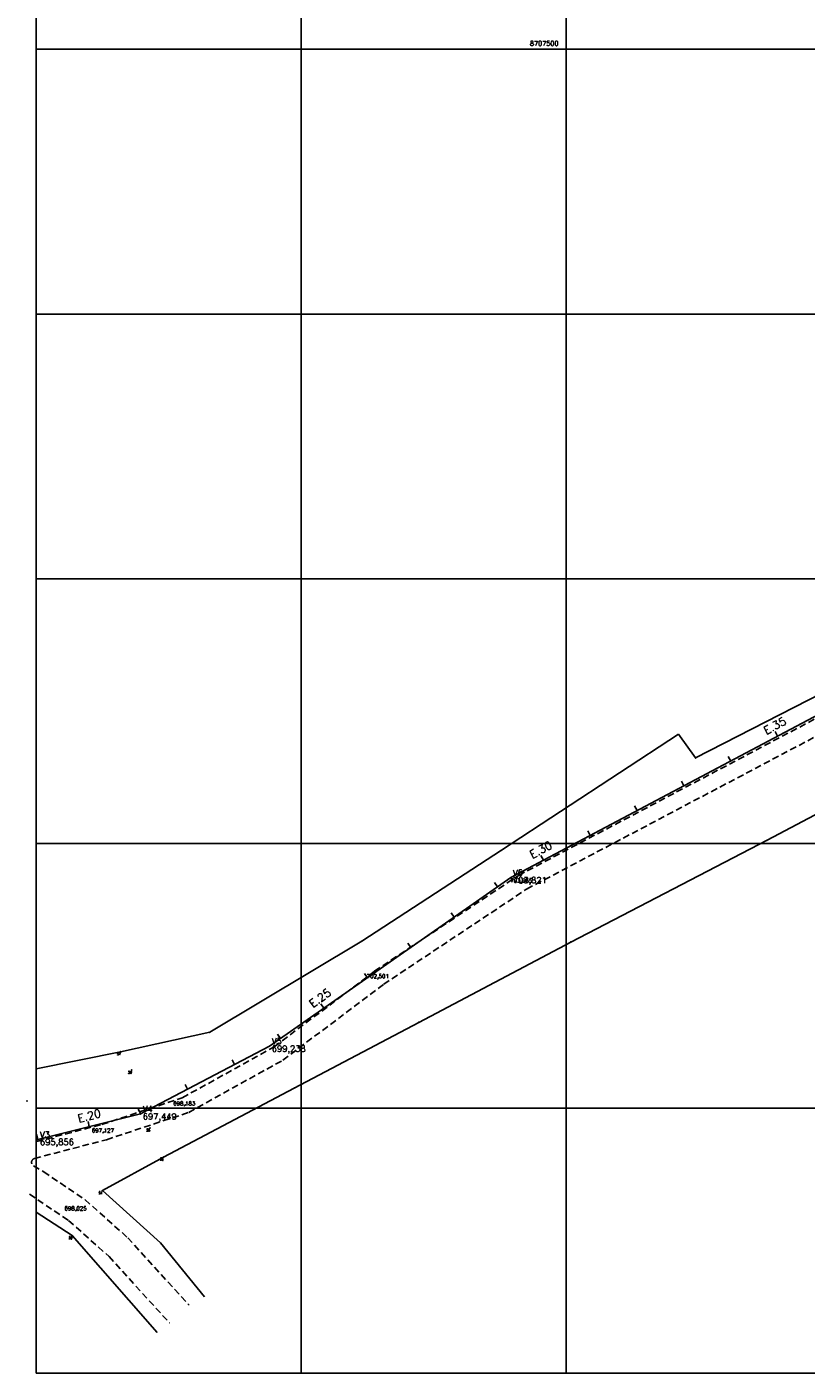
# Model space of a CAD drawing. Header units: millimetres. Extents: x 198996 to 199900, y 8707000 to 8708300.
# Tile 1 of 18: x 198996 to 199291, y 8707000 to 8707508. Entities that reach past the tile are written whole.
import ezdxf
from ezdxf.enums import TextEntityAlignment as Align

# ---------------------------------------------------------------- set-up
doc = ezdxf.new("R2010")
doc.units = ezdxf.units.MM
doc.header["$LTSCALE"] = 5
doc.linetypes.add('DASHED', pattern=[0.75, 0.5, -0.25])
for name, color, linetype in [('BORDO', 7, 'Continuous'), ('CERCA', 3, 'CERCA_LINE'), ('EIXO', 7, 'Continuous'), ('EST_20', 2, 'Continuous'), ('ESTACAO', 4, 'Continuous'), ('ESTRADA_BARRO', 9, 'DASHED'), ('LINHA_RECAL', 6, 'Continuous'), ('MALHA', 9, 'Continuous'), ('NUMERO', 1, 'Continuous'), ('PN', 7, 'Continuous'), ('REDE', 22, 'Continuous'), ('TEXTO_1', 2, 'Continuous'), ('TXT_COORD', 3, 'Continuous'), ('TXT_EIXOCOTA', 7, 'Continuous'), ('TXT_ESTACAO', 2, 'Continuous'), ('TXT_ESTCOTA', 2, 'Continuous')]:
    doc.layers.add(name, color=color, linetype=linetype)
doc.styles.add('GEOSIS', font='ROMANS.SHX')
doc.styles.add('ROMANS', font='romans.shx', dxfattribs={"width": 0.85})
doc.linetypes.add('CERCA_LINE', pattern='A,0.5,-0.2,["X",Standard,S=0.1,R=0,X=-0.1,Y=-0.05],-0.25', length=0.95)

# ---------------------------------------------------------------- blocks, each defined once
blk = doc.blocks.new('20')
at = {"layer": 'EST_20'}
blk.add_line((0, 0), (0, 2), dxfattribs=at)

msp = doc.modelspace()

# ---------------------------------------------------------------- linework, layer by layer
at = {"layer": 'BORDO', "color": 7}
msp.add_point((199042.87, 8707092.61, 697.54), dxfattribs=at)
at = {"layer": 'CERCA', "color": 7}
for points in [[(199535.23, 8707458.41), (199524.09, 8707388.23), (199488.61, 8707365.84), (199384.26, 8707302.29), (199344.36, 8707281.38), (199248.8, 8707232.35)], [(199201.72, 8707162.78), (199275.83, 8707201.25), (199378.52, 8707255.5)], [(199031.83, 8707121.39), (199065.45, 8707128.72), (199122.89, 8707163.13), (199175.53, 8707197.46), (199242.38, 8707241.29)], [(199031.83, 8707121.39), (199065.45, 8707128.72), (199122.89, 8707163.13), (199175.53, 8707197.46), (199242.38, 8707241.29)], [(199248.8, 8707232.35), (199242.38, 8707241.29)], [(199201.72, 8707162.78), (199144.34, 8707132.46), (199097.32, 8707107.64), (199048.02, 8707081.6), (199024.92, 8707068.92), (199046.89, 8707049.18), (199063.44, 8707028.82)], [(199201.72, 8707162.78), (199144.34, 8707132.46), (199097.32, 8707107.64), (199048.02, 8707081.6), (199024.92, 8707068.92), (199046.89, 8707049.18), (199063.44, 8707028.82)], [(199000, 8707114.92), (199031.83, 8707121.39)], [(199000, 8707114.92), (199031.83, 8707121.39)], [(199045.61, 8707015.38), (199013.54, 8707051.94), (199000, 8707060.72)], [(199045.61, 8707015.38), (199013.54, 8707051.94), (199000, 8707060.72)]]:
    msp.add_lwpolyline(points, dxfattribs=at)
for p in [(199248.8, 8707232.35, 706.82), (199175.53, 8707197.46, 704.45), (199275.83, 8707201.25, 708.09), (199122.89, 8707163.13, 703.46), (199201.73, 8707162.78, 704.74), (199144.34, 8707132.46, 703.02), (199065.45, 8707128.71, 699.67), (199031.83, 8707121.39, 698.8), (199031.83, 8707121.39, 698.8), (199097.32, 8707107.63, 700.73), (199048.02, 8707081.6, 699.06), (199048.02, 8707081.6, 699.06), (199024.92, 8707068.91, 698.27), (199024.92, 8707068.91, 698.27), (199013.54, 8707051.94, 699.23), (199013.54, 8707051.94, 699.23)]:
    msp.add_point(p, dxfattribs=at)
at = {"layer": 'EIXO', "color": 7}
for p in [(199183.52, 8707185.39, 703.96), (199129.36, 8707149.3, 702.5), (199056.3, 8707101.21, 698.18), (199025.59, 8707091.02, 697.13), (199015.27, 8707061.56, 698.02)]:
    msp.add_point(p, dxfattribs=at)
at = {"layer": 'ESTACAO', "color": 7}
for p in [(199179.08, 8707187.14, 703.82), (199088.06, 8707123.48, 699.24), (199039.38, 8707097.89, 697.45), (199000.57, 8707088.22, 695.86)]:
    msp.add_point(p, dxfattribs=at)
at = {"layer": 'ESTRADA_BARRO', "color": 7}
for p, q in [((199181.99, 8707187.97), (199348.67, 8707275.97)), ((199185.06, 8707182.81), (199351.54, 8707270.7)), ((199127.62, 8707151.75), (199181.99, 8707187.97)), ((199131.1, 8707146.85), (199185.06, 8707182.81)), ((199089.76, 8707123.2), (199127.62, 8707151.75)), ((199093.04, 8707118.16), (199131.1, 8707146.85)), ((199055.09, 8707103.97), (199089.76, 8707123.2)), ((199057.51, 8707098.46), (199093.04, 8707118.16)), ((199024.74, 8707093.9), (199055.09, 8707103.97)), ((199026.44, 8707088.15), (199057.51, 8707098.46)), ((199000.04, 8707087.44), (199024.74, 8707093.9)), ((198999.31, 8707081.04), (199026.44, 8707088.15)), ((198998.92, 8707078.3), (199002.8, 8707075.99)), ((199002.8, 8707075.99), (199018.34, 8707065.52)), ((198997.45, 8707067.54), (199012.2, 8707057.61)), ((199018.34, 8707065.52), (199034.52, 8707051.11)), ((199012.2, 8707057.61), (199027.48, 8707043.99)), ((199034.52, 8707051.11), (199057.63, 8707025.68)), ((199027.48, 8707043.99), (199050.23, 8707018.95))]:
    msp.add_line(p, q, dxfattribs=at)
msp.add_arc((198999.69, 8707079.59), 1.5, 104.6767, 239.2392, dxfattribs=at)
at = {"layer": 'LINHA_RECAL', "color": 7}
msp.add_lwpolyline([(199000, 8707088.24), (199000.57, 8707088.22), (199039.37, 8707097.89), (199088.06, 8707123.49), (199179.08, 8707187.14), (199350.34, 8707277.96), (199489.56, 8707356.84), (199526.74, 8707384.24), (199539.37, 8707464.74)], dxfattribs=at)
at = {"layer": 'MALHA'}
for p, q in [((199000, 8708300), (199000, 8707000)), ((199000, 8708300), (199000, 8707000)), ((199100, 8708300), (199100, 8707000)), ((199100, 8708300), (199100, 8707000)), ((199200, 8708300), (199200, 8707000)), ((199200, 8708300), (199200, 8707000)), ((199000, 8707500), (199900, 8707500)), ((199000, 8707500), (199900, 8707500)), ((199000, 8707400), (199900, 8707400)), ((199000, 8707400), (199900, 8707400)), ((199000, 8707300), (199900, 8707300)), ((199000, 8707300), (199900, 8707300)), ((199000, 8707200), (199900, 8707200)), ((199000, 8707200), (199900, 8707200)), ((199000, 8707100), (199900, 8707100)), ((199000, 8707100), (199900, 8707100)), ((199000, 8707000), (199900, 8707000)), ((199000, 8707000), (199900, 8707000))]:
    msp.add_line(p, q, dxfattribs=at)
at = {"layer": 'PN'}
for p in [(199036.01, 8707114.44, 697.6), (198996.46, 8707102.8, 695.85)]:
    msp.add_point(p, dxfattribs=at)
at = {"layer": 'REDE', "color": 7}
msp.add_lwpolyline([(199000, 8707088.24), (199000.57, 8707088.22), (199039.37, 8707097.89), (199088.06, 8707123.49), (199179.08, 8707187.14), (199350.34, 8707277.96), (199489.56, 8707356.84), (199526.74, 8707384.24), (199539.37, 8707464.74), (199543.12, 8707487.75), (199553.06, 8707543.49), (199562.79, 8707595.63), (199564.72, 8707603.47), (199534.13, 8707638.37)], dxfattribs=at)

# ---------------------------------------------------------------- block references
at = {"layer": 'ESTRADA_BARRO', "color": 7}
for p, rotation in [((199279.75, 8707240.53), 27.93733306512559), ((199262.08, 8707231.16), 27.93733306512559), ((199244.41, 8707221.79), 27.93733306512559), ((199226.74, 8707212.42), 27.93733306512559), ((199209.07, 8707203.05), 27.93733306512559), ((199191.4, 8707193.68), 27.93733306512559), ((199174.12, 8707183.67), 34.9667958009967), ((199157.73, 8707172.21), 34.9667958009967), ((199141.34, 8707160.75), 34.9667958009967), ((199124.95, 8707149.29), 34.9667958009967), ((199108.56, 8707137.83), 34.9667958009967), ((199092.17, 8707126.36), 34.9667958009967), ((199074.8, 8707116.52), 27.72958857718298), ((199057.1, 8707107.21), 27.72958857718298), ((199019.99, 8707093.06), 13.99839573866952), ((199039.39, 8707097.9), 27.72958857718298), ((199000.58, 8707088.22), 13.99839573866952)]:
    msp.add_blockref('20', p, dxfattribs=dict(at, rotation=rotation))

# ---------------------------------------------------------------- texts
at = {"layer": 'NUMERO', "color": 7, "style": 'GEOSIS', "width": 0.65}
for s, p in [('57', (199030.48, 8707119.73)), ('59', (199034.66, 8707112.78)), ('58', (199041.52, 8707090.95)), ('56', (199046.67, 8707079.94)), ('51', (199023.58, 8707067.25)), ('50', (199012.2, 8707050.28))]:
    msp.add_text(s, height=1, rotation=359.749, dxfattribs=at).set_placement(p, align=Align.BOTTOM_LEFT)
at = {"layer": 'TEXTO_1', "color": 7, "style": 'ROMANS'}
for s, rotation, p in [('E.35', 27.9373, (199275.94, 8707240.33)), ('E.30', 27.9373, (199187.59, 8707193.47)), ('E.25', 34.9668, (199104.81, 8707137.16)), ('E.20', 13.9984, (199016.24, 8707093.78))]:
    msp.add_text(s, height=3, rotation=rotation, dxfattribs=at).set_placement(p, align=Align.BOTTOM_LEFT)
at = {"layer": 'TXT_COORD', "color": 7, "style": 'GEOSIS'}
msp.add_text('8707500', height=1.8, dxfattribs=at).set_placement((199197.1, 8707500.77), align=Align.BOTTOM_RIGHT)
at = {"layer": 'TXT_EIXOCOTA', "color": 7, "style": 'GEOSIS'}
for s, p in [('703,965', (199178.87, 8707184.8, 1385.35)), ('702,501', (199124.71, 8707148.71, 1383.89)), ('698,183', (199051.64, 8707100.63, 1379.57)), ('697,127', (199020.94, 8707090.44, 1378.51)), ('698,025', (199010.62, 8707060.98, 1379.41))]:
    msp.add_text(s, height=1.5, dxfattribs=at).set_placement(p, align=Align.BOTTOM_LEFT)
at = {"layer": 'TXT_ESTACAO', "color": 7, "style": 'GEOSIS'}
for s, p in [('V6', (199179.88, 8707187.14)), ('V5', (199088.86, 8707123.48)), ('V4', (199040.17, 8707097.89)), ('V3', (199001.37, 8707088.22))]:
    msp.add_text(s, height=2.3, dxfattribs=at).set_placement(p, align=Align.BOTTOM_LEFT)
at = {"layer": 'TXT_ESTCOTA', "color": 7, "style": 'GEOSIS'}
for s, p in [('703,821', (199179.86, 8707184.34)), ('699,238', (199088.85, 8707120.68)), ('697,449', (199040.16, 8707095.09)), ('695,856', (199001.36, 8707085.42))]:
    msp.add_text(s, height=2.3, dxfattribs=at).set_placement(p, align=Align.BOTTOM_LEFT)

doc.saveas('drawing.dxf')
